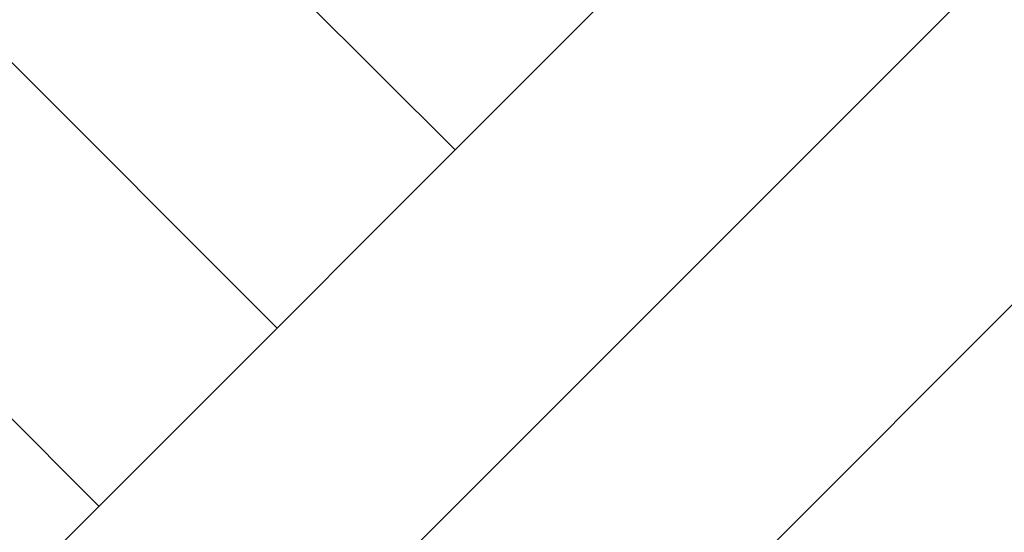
# Model space of a CAD drawing. Header units: millimetres. Extents: x 7522813 to 7573737, y -9734 to 10800.
# Tile 6 of 71: x 7526596 to 7527719, y -1630 to -1045. Entities that reach past the tile are written whole.
import ezdxf

# ---------------------------------------------------------------- set-up
doc = ezdxf.new("R2010")
doc.units = ezdxf.units.MM
doc.header["$MEASUREMENT"] = 0
doc.linetypes.add('Wipeout_Contour', pattern=[1000, 0, -1000])
doc.layers.add('Nowe_130-Z Teren otaczajacy', color=7, linetype='Continuous')
doc.layers.add('Nowe_Wypełnienia PZT', color=7, linetype='Continuous')
doc.layers.add('Nowe_130-Z Teren otaczajacy_Nr_pióra__81', color=7, linetype='Continuous', lineweight=13, true_color=0x6a6a6a)
doc.layers.add('Nowe_Wypełnienia PZT_Nr_pióra__61', color=7, linetype='Continuous', lineweight=13, true_color=0x6a6a6a)

# ---------------------------------------------------------------- blocks, each defined once
blk = doc.blocks.new('ElemPrzekroju_29', base_point=(6982742.1, 0))
at = {"layer": 'Nowe_130-Z Teren otaczajacy_Nr_pióra__81', "linetype": 'Continuous', "lineweight": 0, "true_color": 0x1a1a1a}
h = blk.add_hatch(color=250, dxfattribs=at)
h.paths.add_polyline_path([(7524880.2, -381), (7524880.2, -3641.7), (7536411.8, -3641.7), (7536411.8, -160), (7528413.7, -160), (7527427, -406.7), (7527414.9, -413), (7527412.1, -410.4), (7526570, -620.9), (7526573.8, -631.2), (7526505.7, -684.2), (7526455.3, -649.6), (7524880.2, -1043.4)])
h.paths.add_polyline_path([(7528186.1, -649.9), (7528254.3, -632.8), (7528261.2, -662.8), (7528345.9, -641.9), (7528353.9, -607.8), (7528808.7, -493.8), (7528627.3, -751)], flags=0)

msp = doc.modelspace()

# ---------------------------------------------------------------- block references
at = {"layer": 'Nowe_130-Z Teren otaczajacy', "lineweight": 0}
msp.add_blockref('ElemPrzekroju_29', (6982742.1, 0), dxfattribs=at)

# ---------------------------------------------------------------- next in the draw order: wipeouts: each hides what was drawn before it
at = {"color": 254, "linetype": 'Wipeout_Contour', "lineweight": 0, "ltscale": 30193101.222523}
msp.add_wipeout([(7573736.8, 0), (7522812.5, 0), (7522812.5, -4421.1), (7573736.8, -4421.1)], dxfattribs=at).dxf.layer = 'Nowe_Wypełnienia PZT'

# ---------------------------------------------------------------- next in the draw order: hatches: boundary and pattern name
at = {"layer": 'Nowe_Wypełnienia PZT_Nr_pióra__61', "linetype": 'Continuous', "lineweight": 13, "true_color": 0x6a6a6a}
h = msp.add_hatch(dxfattribs=at)
h.set_pattern_fill('Grunt', color=251, style=0, pattern_type=2)
h.set_pattern_definition([(45, (7549240.9, -2210.6), (-609.61, 609.61), []), (45, (7549037.7, -2007.4), (-1219.22, 1219.22), []), (45, (7548834.5, -1804.2), (-1219.22, 1219.22), []), (135, (7548631.3, -1600.95), (203.2037, 203.2037), [862.12, -862.12])])
h.paths.add_polyline_path([(7573736.8, 0), (7522812.5, 0), (7522812.5, -4421.1), (7573736.8, -4421.1)])

doc.saveas('drawing.dxf')
